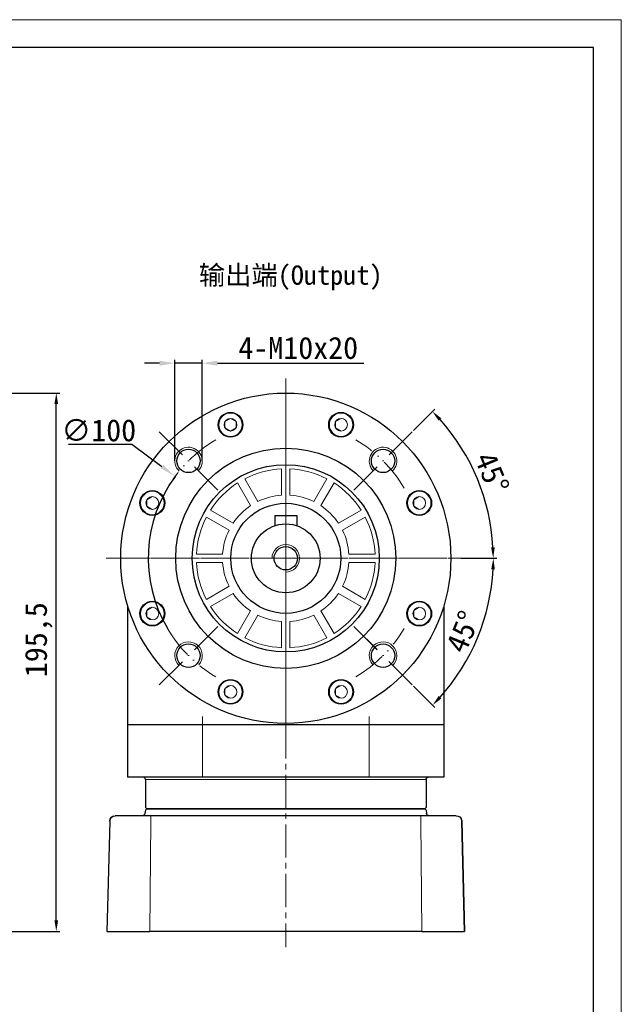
# Model space of a CAD drawing. Header units: millimetres. Extents: x 6153 to 7003, y -664 to -62.
# Tile 10 of 10: x 6785 to 7003, y -420 to -62. Entities that reach past the tile are written whole.
import ezdxf

# ---------------------------------------------------------------- set-up
doc = ezdxf.new("R2010")
doc.units = ezdxf.units.MM
doc.header["$PDSIZE"] = -5
doc.linetypes.add('ACAD_ISO10W100', pattern=[18, 12, -3, 0, -3])
doc.linetypes.add('点画线', pattern=[18, 12, -2, 2, -2])
doc.layers.get('0').update_dxf_attribs({"lineweight": 18})
doc.layers.get('Defpoints').update_dxf_attribs({"lineweight": 18})
for name, color, linetype, lineweight in [('7中心线层', 7, '点画线', 18), ('中心线层', 7, 'ACAD_ISO10W100', 0), ('图框_外框线', 7, 'Continuous', 18), ('尺寸线层', 3, 'Continuous', 18), ('标注线', 7, 'Continuous', 18), ('粗实线', 7, 'Continuous', 40), ('细实线', 7, 'Continuous', 18)]:
    doc.layers.add(name, color=color, linetype=linetype, lineweight=lineweight)
doc.styles.add('工程字', font='txt')
doc.dimstyles.new('DIMSTYLE_17', dxfattribs={"dimtxt": 8, "dimasz": 12, "dimexe": 0.18, "dimexo": 0.0625, "dimgap": 0.09, "dimtad": 1, "dimtih": 1, "dimtoh": 1, "dimdec": 3, "dimdsep": 46, "dimtxsty": 'Standard', "dimblk": '_CAXARROW', "dimcen": 0.09, "dimdle": 24, "dimadec": 0, "dimazin": 0, "dimtfac": 0.7, "dimtdec": 3, "dimtofl": 0, "dimtmove": 0, "dimatfit": 3, "dimfxl": 1, "dimtolj": 1, "dimarcsym": 0})
doc.dimstyles.new('ISO-25', dxfattribs={"dimtxt": 8, "dimasz": 4, "dimexe": 1.25, "dimexo": 0.625, "dimgap": 1.7, "dimtad": 1, "dimtxsty": '工程字', "dimcen": 2, "dimdle": 8, "dimadec": 0, "dimazin": 0, "dimtfac": 1, "dimtmove": 0, "dimatfit": 3, "dimfxl": 1, "dimarcsym": 0})

# ---------------------------------------------------------------- blocks, each defined once
blk = doc.blocks.new('*D7')
at = {"layer": 'Defpoints', "color": 0}
for p in [(6535.05, -197.75), (6797.97, -197.75), (6732.05, -393.25)]:
    blk.add_point(p, dxfattribs=at)
at = {"layer": '尺寸线层', "color": 0, "lineweight": -2}
for p, q in [((6535.67, -197.75), (6799.22, -197.75)), ((6797.97, -389.25), (6797.97, -201.75)), ((6732.67, -393.25), (6799.22, -393.25))]:
    blk.add_line(p, q, dxfattribs=at)
at = {"layer": '尺寸线层', "color": 0}
for points in [[(6798.64, -201.75), (6797.3, -201.75), (6797.97, -197.75)], [(6797.3, -389.25), (6798.64, -389.25), (6797.97, -393.25)]]:
    blk.add_solid(points, dxfattribs=at)
at = {"layer": '尺寸线层', "color": 0, "insert": (6791.6, -287.31), "char_height": 8, "attachment_point": 5, "rotation": 90, "style": '工程字'}
blk.add_mtext('195,5', dxfattribs=at)
blk = doc.blocks.new('_CAXARROW')
blk.add_hatch(color=0).paths.add_polyline_path([(0, 0), (-1, 0.125), (-1, -0.125)], flags=0)
blk = doc.blocks.new('*D29')
at = {"layer": 'Defpoints', "color": 0}
for p in [(6841.19, -228.01), (6921.58, -287.49)]:
    blk.add_point(p, dxfattribs=at)
at = {"layer": '尺寸线层', "color": 0, "linetype": 'Continuous', "lineweight": -2}
for p, q in [((6802.43, -216.31), (6825.38, -216.31)), ((6825.38, -216.31), (6836.37, -224.44)), ((6881.3, -257.75), (6881.48, -257.75)), ((6881.39, -257.84), (6881.39, -257.66))]:
    blk.add_line(p, q, dxfattribs=at)
blk.add_arc((6881.39, -257.75), 50, 143.2968, 210.5669, dxfattribs=at)
at = {"layer": '尺寸线层', "color": 0, "lineweight": -2, "xscale": 6, "yscale": 6, "zscale": 6, "rotation": 323.503031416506}
blk.add_blockref('_CAXARROW', (6841.19, -228.01), dxfattribs=at)
at = {"layer": '尺寸线层', "color": 0, "insert": (6813.4, -211.31), "char_height": 8, "attachment_point": 5, "style": '工程字'}
blk.add_mtext('\\A1;\\A1;∅100', dxfattribs=at)
blk = doc.blocks.new('_FILLED')
at = {"linetype": 'ByBlock'}
blk.add_hatch(color=0, dxfattribs=at).paths.add_polyline_path([(0, 0), (-1, 0.133), (-1, -0.133)], flags=0)
blk = doc.blocks.new('*D30')
at = {"layer": 'Defpoints', "color": 0}
for p in [(6841.03, -186.89), (6841.03, -223.02), (6851.03, -223.02)]:
    blk.add_point(p, dxfattribs=at)
at = {"layer": '尺寸线层', "color": 0, "lineweight": -2}
for p, q in [((6841.03, -222.39), (6841.03, -185.64)), ((6851.03, -222.39), (6851.03, -185.64)), ((6835.53, -186.89), (6830.03, -186.89)), ((6851.03, -186.89), (6841.03, -186.89)), ((6856.53, -186.89), (6909.81, -186.89))]:
    blk.add_line(p, q, dxfattribs=at)
at = {"layer": '尺寸线层', "color": 0}
for points in [[(6835.53, -187.8), (6835.53, -185.97), (6841.03, -186.89)], [(6856.53, -185.97), (6856.53, -187.8), (6851.03, -186.89)]]:
    blk.add_solid(points, dxfattribs=at)
at = {"layer": '尺寸线层', "color": 0, "insert": (6885.92, -181.39), "char_height": 8, "attachment_point": 5, "style": '工程字'}
blk.add_mtext('4-M10x20', dxfattribs=at)
blk = doc.blocks.new('*D31')
at = {"layer": 'Defpoints', "color": 0}
for p in [(6927.35, -211.79), (6906.14, -233), (6954.21, -238.24), (6818.39, -257.75), (6944.39, -257.75)]:
    blk.add_point(p, dxfattribs=at)
at = {"layer": '尺寸线层', "color": 0, "lineweight": -2}
for p, q in [((6927.79, -211.34), (6935.58, -203.55)), ((6945.01, -257.75), (6958.03, -257.75))]:
    blk.add_line(p, q, dxfattribs=at)
blk.add_arc((6881.39, -257.75), 75.39, 3.0402, 41.9598, dxfattribs=at)
at = {"layer": '尺寸线层', "color": 0}
for points in [[(6937.93, -206.88), (6936.97, -207.8), (6934.7, -204.44)], [(6956.01, -253.77), (6957.34, -253.73), (6956.78, -257.75)]]:
    blk.add_solid(points, dxfattribs=at)
at = {"layer": '尺寸线层', "color": 0, "insert": (6956.31, -226.72), "char_height": 8, "attachment_point": 5, "rotation": 292.5, "style": '工程字'}
blk.add_mtext('45%%d', dxfattribs=at)
blk = doc.blocks.new('*D32')
at = {"layer": 'Defpoints', "color": 0}
for p in [(6818.39, -257.75), (6944.39, -257.75), (6906.14, -282.5), (6946.72, -295.47), (6927.35, -303.71)]:
    blk.add_point(p, dxfattribs=at)
at = {"layer": '尺寸线层', "color": 0, "lineweight": -2}
for p, q in [((6945.01, -257.75), (6958.08, -257.75)), ((6927.79, -304.15), (6935.62, -311.98))]:
    blk.add_line(p, q, dxfattribs=at)
blk.add_arc((6881.39, -257.75), 75.44, 318.0381, 356.9619, dxfattribs=at)
at = {"layer": '尺寸线层', "color": 0}
for points in [[(6957.39, -261.76), (6956.06, -261.73), (6956.83, -257.75)], [(6937, -307.73), (6937.97, -308.65), (6934.74, -311.1)]]:
    blk.add_solid(points, dxfattribs=at)
at = {"layer": '尺寸线层', "color": 0, "insert": (6945.82, -284.44), "char_height": 8, "attachment_point": 5, "rotation": 67.5, "style": '工程字'}
blk.add_mtext('45%%d', dxfattribs=at)

msp = doc.modelspace()

# ---------------------------------------------------------------- linework, layer by layer
for p, q in [((6851.0745, -315.2485), (6851.0745, -337.2485)), ((6911.6963, -315.2485), (6911.6963, -337.2485)), ((6932.3854, -338.0485), (6830.3854, -338.0485)), ((6831.976, -393.2485), (6832.3488, -353.1962)), ((6832.3488, -351.2485), (6832.3488, -353.1962)), ((6930.4221, -351.2485), (6930.4221, -353.1962)), ((6930.4221, -353.1962), (6930.7949, -393.2485)), ((6943.3373, -351.2485), (6943.3373, -351.2485))]:
    msp.add_line(p, q)
at = {"layer": '7中心线层'}
for p, q in [((6881.3877, -192.4105), (6881.3877, -399.0407)), ((6881.3877, -320.7485), (6881.3877, -194.7485)), ((6816.0497, -257.7485), (6946.7258, -257.7485)), ((6816.0497, -257.7485), (6946.7258, -257.7485)), ((6818.3877, -257.7485), (6944.3877, -257.7485))]:
    msp.add_line(p, q, dxfattribs=at)
at = {"layer": '中心线层'}
for p, q in [((6856.639, -232.9998), (6835.4258, -211.7866)), ((6906.1365, -232.9998), (6927.3497, -211.7866)), ((6856.639, -282.4973), (6835.4258, -303.7105)), ((6906.1365, -282.4973), (6927.3497, -303.7105)), ((6927.3497, -303.7105), (6906.8436, -283.2044))]:
    msp.add_line(p, q, dxfattribs=at)
for start, end in [(120.638488, 149.361512), (30.638488, 59.361512), (210.638488, 239.361512), (300.638488, 329.361512)]:
    msp.add_arc((6881.3877, -257.7485), 50, start, end, dxfattribs=at)
at = {"layer": '图框_外框线', "color": 3}
msp.add_lwpolyline([(6152.7099, -663.6444), (7003.3445, -663.6444), (7003.3445, -62.1243), (6152.7099, -62.1243)], close=True, dxfattribs=at)
at = {"layer": '图框_外框线', "color": 3, "lineweight": 25}
msp.add_lwpolyline([(6203.3429, -653.5178), (6993.2179, -653.5178), (6993.2179, -72.2509), (6203.3429, -72.2509)], close=True, dxfattribs=at)
at = {"layer": '粗实线', "lineweight": 30}
for p, q in [((6877.3877, -242.2485), (6877.3877, -245.9058)), ((6877.3877, -242.2485), (6885.3877, -242.2485)), ((6885.3877, -242.2485), (6885.3877, -245.9058)), ((6823.8903, -274.8961), (6823.8854, -337.2485)), ((6938.8903, -274.8792), (6938.8854, -337.2485)), ((6851.0745, -318.2485), (6823.8854, -318.2485)), ((6851.0745, -318.2485), (6823.8854, -318.2485)), ((6911.6963, -318.2485), (6851.0745, -318.2485)), ((6938.8854, -318.2485), (6851.0745, -318.2485)), ((6938.8854, -318.2485), (6938.8854, -337.2485)), ((6851.0745, -337.2485), (6823.8854, -337.2485)), ((6830.3854, -338.0485), (6830.3854, -348.2485)), ((6911.6963, -337.2485), (6851.0745, -337.2485)), ((6938.8854, -337.2485), (6911.6963, -337.2485)), ((6932.3854, -338.0485), (6932.3854, -348.2485)), ((6938.8854, -337.2485), (6938.8854, -337.2485)), ((6830.3854, -349.2485), (6830.1785, -350.4222)), ((6830.8854, -348.7485), (6830.3854, -348.2485)), ((6830.8854, -348.7485), (6830.3854, -349.2485)), ((6830.8854, -348.7485), (6931.8854, -348.7485)), ((6931.8854, -348.7485), (6830.8854, -348.7485)), ((6931.8854, -348.7485), (6932.3854, -348.2485)), ((6931.8854, -348.7485), (6932.3854, -349.2485)), ((6932.3854, -349.2485), (6932.5924, -350.4222)), ((6817.4342, -353.1962), (6816.3854, -393.2485)), ((6831.083, -351.2485), (6819.8853, -351.2485)), ((6930.4221, -351.2485), (6832.3488, -351.2485)), ((6942.8856, -351.2485), (6931.6879, -351.2485)), ((6945.3366, -353.1962), (6945.3366, -353.1962)), ((6945.3366, -353.1962), (6946.3854, -393.2485)), ((6946.3854, -393.2485), (6945.3366, -353.1962)), ((6817.2768, -393.2485), (6829.4592, -393.2485)), ((6930.7949, -393.2485), (6831.976, -393.2485)), ((6933.3117, -393.2485), (6945.494, -393.2485)), ((6946.3854, -393.2485), (6946.3854, -393.2485))]:
    msp.add_line(p, q, dxfattribs=at)
for centre, radius in [((6881.3877, -257.7485), 60), ((6861.2969, -209.2448), 4.5), ((6901.4786, -209.2448), 4.5), ((6881.3877, -257.7485), 40), ((6846.0324, -222.3932), 4.25), ((6916.7431, -222.3932), 4.25), ((6881.3877, -257.7485), 34), ((6832.8841, -237.6576), 4.5), ((6929.8914, -237.6576), 4.5), ((6881.3877, -257.7485), 20), ((6881.3877, -257.7485), 12.5), ((6881.3877, -257.7485), 4.25), ((6832.8841, -277.8394), 4.5), ((6929.8914, -277.8394), 4.5), ((6846.0324, -293.1039), 4.25), ((6916.7431, -293.1039), 4.25), ((6861.2969, -306.2522), 4.5), ((6901.4786, -306.2522), 4.5)]:
    msp.add_circle(centre, radius, dxfattribs=at)
msp.add_arc((6829.5854, -338.0485), 0.8, 0, 90, dxfattribs=at)
at = {"layer": '粗实线', "lineweight": 30, "extrusion": (0, 0, -1)}
for centre, radius, start, end in [((-6933.1854, -338.0485), 0.8, 0, 90), ((-6829.1937, -350.2485), 1, 190, 270), ((-6933.5772, -350.2485), 1, 270, 350), ((-6819.4336, -353.2485), 2, 1.5, 90), ((-6943.3373, -353.2485), 2, 90, 178.5), ((-6943.3373, -353.2485), 2, 90, 168.047308), ((-6943.3373, -353.2485), 2, 168.04733, 178.5)]:
    msp.add_arc(centre, radius, start, end, dxfattribs=at)
at = {"layer": '粗实线', "lineweight": 30}
for points, knots in [([(6818.7081, -351.3847), (6818.517, -351.4606), (6818.1716, -351.6584), (6817.7592, -352.104), (6817.5089, -352.637), (6817.4526, -353.0075), (6817.4493, -353.1948)], [0, 0, 0, 0, 0.2546077, 0.51345933, 0.76512303, 1, 1, 1, 1]), ([(6816.3877, -393.2485), (6816.3808, -393.2485), (6816.407, -393.2485), (6816.5295, -393.2485), (6816.6864, -393.2485), (6817.0154, -393.2485), (6817.1394, -393.2485), (6817.2768, -393.2485)], [0, 0, 0, 0, 0.26264538, 0.26264538, 0.75994669, 0.75994669, 1, 1, 1, 1]), ([(6829.4592, -393.2485), (6829.6447, -393.2485), (6829.8446, -393.2485), (6830.054, -393.2485), (6830.4465, -393.2485), (6830.8814, -393.2485), (6831.323, -393.2485), (6831.5384, -393.2485), (6831.7576, -393.2485), (6831.976, -393.2485)], [0, 0, 0, 0, 0.26264547, 0.26264547, 0.26264547, 0.75994677, 0.75994677, 0.75994677, 1, 1, 1, 1]), ([(6930.7949, -393.2485), (6931.0337, -393.2485), (6931.2735, -393.2485), (6931.5084, -393.2485), (6931.9488, -393.2485), (6932.3814, -393.2485), (6932.7705, -393.2485), (6932.9604, -393.2485), (6933.142, -393.2485), (6933.3117, -393.2485)], [0, 0, 0, 0, 0.26264538, 0.26264538, 0.26264538, 0.75994669, 0.75994669, 0.75994669, 1, 1, 1, 1]), ([(6945.494, -393.2485), (6945.6443, -393.2485), (6945.7785, -393.2485), (6946.1084, -393.2485), (6946.2587, -393.2485), (6946.3674, -393.2485), (6946.3831, -393.2485), (6946.3877, -393.2485)], [0, 0, 0, 0, 0.26264547, 0.26264547, 0.75994677, 0.75994677, 1, 1, 1, 1])]:
    msp.add_open_spline(points, degree=3, knots=knots, dxfattribs=at)
for points in [[(6819.8853, -351.2485), (6819.5948, -351.2485), (6819.4359, -351.2485), (6819.4313, -351.2485)], [(6832.3488, -351.2485), (6831.89, -351.2485), (6831.4382, -351.2485), (6831.083, -351.2485)], [(6931.6879, -351.2485), (6931.3327, -351.2485), (6930.8809, -351.2485), (6930.4221, -351.2485)], [(6943.3396, -351.2485), (6943.335, -351.2485), (6943.1761, -351.2485), (6942.8856, -351.2485)]]:
    msp.add_open_spline(points, degree=3, dxfattribs=at)
at = {"layer": '细实线', "lineweight": 18}
for p, q in [((6879.8877, -234.7975), (6879.8877, -225.2832)), ((6882.8877, -234.7975), (6882.8877, -225.2832)), ((6868.6132, -238.6223), (6863.856, -230.3827)), ((6871.2113, -237.1223), (6866.4541, -228.8827)), ((6891.5642, -237.1223), (6896.3214, -228.8827)), ((6894.1623, -238.6223), (6898.9195, -230.3827)), ((6860.7616, -247.572), (6852.5219, -242.8149)), ((6862.2616, -244.974), (6854.0219, -240.2168)), ((6900.5139, -244.974), (6908.7536, -240.2168)), ((6902.0139, -247.572), (6910.2536, -242.8149)), ((6858.4367, -256.2485), (6848.9224, -256.2485)), ((6904.3388, -256.2485), (6913.8531, -256.2485)), ((6858.4367, -259.2485), (6848.9224, -259.2485)), ((6904.3388, -259.2485), (6913.8531, -259.2485)), ((6860.7616, -267.925), (6852.5219, -272.6822)), ((6902.0139, -267.925), (6910.2536, -272.6822)), ((6862.2616, -270.5231), (6854.0219, -275.2802)), ((6900.5139, -270.5231), (6908.7536, -275.2802)), ((6868.6132, -276.8747), (6863.856, -285.1144)), ((6871.2113, -278.3747), (6866.4541, -286.6144)), ((6891.5642, -278.3747), (6896.3214, -286.6144)), ((6894.1623, -276.8747), (6898.9195, -285.1144)), ((6879.8877, -290.2139), (6879.8877, -280.6996)), ((6879.8877, -280.6996), (6879.8877, -290.2139)), ((6882.8877, -290.2139), (6882.8877, -280.6996)), ((6882.8877, -280.6996), (6882.8877, -290.2139))]:
    msp.add_line(p, q, dxfattribs=at)
for points in [[(6861.2969, -211.5548), (6859.2969, -210.4001), (6859.2969, -208.0895), (6861.2969, -206.9348)], [(6861.2969, -211.5548), (6863.2969, -210.4001), (6863.2969, -208.0895), (6861.2969, -206.9348)], [(6901.4786, -211.5548), (6899.4786, -210.4001), (6899.4786, -208.0895), (6901.4786, -206.9348)], [(6832.8841, -239.9676), (6830.8841, -238.8129), (6830.8841, -236.5023), (6832.8841, -235.3476)], [(6929.8914, -239.9676), (6927.8914, -238.8129), (6927.8914, -236.5023), (6929.8914, -235.3476)], [(6832.8841, -280.1494), (6830.8841, -278.9947), (6830.8841, -276.6841), (6832.8841, -275.5294)], [(6929.8914, -280.1494), (6927.8914, -278.9947), (6927.8914, -276.6841), (6929.8914, -275.5294)], [(6861.2969, -308.5622), (6859.2969, -307.4075), (6859.2969, -305.0969), (6861.2969, -303.9422)], [(6901.4786, -308.5622), (6899.4786, -307.4075), (6899.4786, -305.0969), (6901.4786, -303.9422)]]:
    msp.add_lwpolyline(points, dxfattribs=at)
for centre, radius in [((6861.2969, -209.2448), 4.25), ((6861.2969, -209.2448), 2.31), ((6901.4786, -209.2448), 4.25), ((6901.4786, -209.2448), 2.31), ((6832.8841, -237.6576), 4.25), ((6832.8841, -237.6576), 2.31), ((6929.8914, -237.6576), 4.25), ((6929.8914, -237.6576), 2.31), ((6832.8841, -277.8394), 4.25), ((6929.8914, -277.8394), 4.25), ((6832.8841, -277.8394), 2.31), ((6929.8914, -277.8394), 2.31), ((6861.2969, -306.2522), 4.25), ((6861.2969, -306.2522), 2.31), ((6901.4786, -306.2522), 4.25), ((6901.4786, -306.2522), 2.31)]:
    msp.add_circle(centre, radius, dxfattribs=at)
at = {"layer": '细实线'}
for centre, start, end in [((6846.0324, -222.3932), 315, 227.865984), ((6916.7431, -222.3932), 312.134016, 225), ((6846.0324, -293.1039), 317.865984, 225), ((6916.7431, -293.1039), 315, 222.134016)]:
    msp.add_arc(centre, 5, start, end, dxfattribs=at)
at = {"layer": '细实线', "lineweight": 18}
for radius, start, end in [(32.5, 92.64536, 117.35464), (32.5, 62.64536, 87.35464), (32.5, 122.64536, 147.35464), (32.5, 32.64536, 57.35464), (23, 93.739335, 116.260665), (23, 63.739335, 86.260665), (23, 123.739335, 146.260665), (23, 33.739335, 56.260665), (32.5, 152.64536, 177.35464), (32.5, 2.64536, 27.35464), (23, 153.739335, 176.260665), (23, 3.739335, 26.260665), (32.5, 182.64536, 207.35464), (23, 183.739335, 206.260665), (23, 333.739335, 356.260665), (32.5, 332.64536, 357.35464), (23, 213.739335, 236.260665), (23, 303.739335, 326.260665), (32.5, 212.64536, 237.35464), (32.5, 302.64536, 327.35464), (23, 243.739335, 266.260665), (23, 273.739335, 296.260665), (32.5, 242.64536, 267.35464), (32.5, 272.64536, 297.35464)]:
    msp.add_arc((6881.3877, -257.7485), radius, start, end, dxfattribs=at)
at = {"layer": '细实线', "color": 0}
msp.add_arc((6881.3877, -257.7485), 5, 270, 180, dxfattribs=at)

# ---------------------------------------------------------------- texts
at = {"layer": '标注线', "color": 0, "insert": (6849.8169, -151.3938), "char_height": 7, "width": 75.152705, "attachment_point": 1}
msp.add_mtext('{\\fKaiTi_GB2312|b0|i0|c134|p49;输出端(Output)}', dxfattribs=at)

# ---------------------------------------------------------------- dimensions: what is measured, and where the dimension line sits
at = {"layer": '尺寸线层'}
dim = msp.add_linear_dim(base=(6841.0324, -186.8881), p1=(6851.0324, -223.0182), p2=(6841.0324, -223.0182), text='4-M<>x20', dimstyle='ISO-25', override={"dimtxt": 8, "dimasz": 5.5, "dimgap": 1.5, "dimtxsty": '工程字'}, dxfattribs=at)
dim.commit()
dim.dimension.update_dxf_attribs({"geometry": '*D30', "text_midpoint": (6885.9235, -186.8881), "dimtype": 160})
dim = msp.add_linear_dim(base=(6797.9691, -197.7485), p1=(6732.0489, -393.2485), p2=(6535.0466, -197.7485), angle=90, dimstyle='ISO-25', override={"dimtxsty": '工程字'}, dxfattribs=at)
dim.commit()
dim.dimension.update_dxf_attribs({"geometry": '*D7', "text_midpoint": (6797.9691, -287.3138), "dimtype": 160})
for base, line1, line2, picture, middle in [((6954.2119, -238.2354), ((6906.1365, -232.9998), (6927.3497, -211.7866)), ((6944.3877, -257.7485), (6818.3877, -257.7485)), '*D31', (6956.308, -226.7155)), ((6946.7246, -295.4708), ((6944.3877, -257.7485), (6818.3877, -257.7485)), ((6906.1365, -282.4973), (6927.3497, -303.7105)), '*D32', (6945.8232, -284.4386))]:
    dim = msp.add_angular_dim_2l(base=base, line1=line1, line2=line2, dimstyle='ISO-25', dxfattribs=at)
    dim.commit()
    dim.dimension.update_dxf_attribs({"geometry": picture, "text_midpoint": middle})
at = {"layer": '尺寸线层', "linetype": 'Continuous'}
dim = msp.add_diameter_dim_2p(p1=(6921.5822, -287.4875), p2=(6841.1933, -228.0095), text='\\A1;<>', dimstyle='DIMSTYLE_17', override={"dimtxt": 8, "dimasz": 6, "dimgap": 1, "dimtxsty": '工程字', "dimtol": 0, "dimldrblk": '_FILLED'}, dxfattribs=at)
dim.commit()
dim.dimension.update_dxf_attribs({"geometry": '*D29', "text_midpoint": (6813.4043, -216.3068), "dimtype": 163})

doc.saveas('drawing.dxf')
